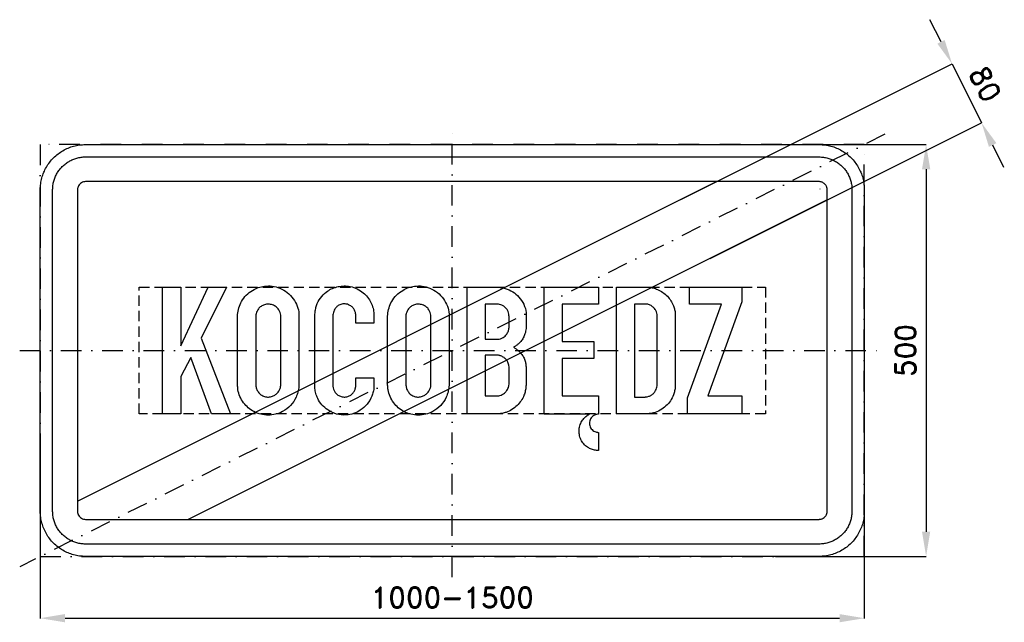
# Model space of a CAD drawing. Header units: millimetres. Extents: x -525 to 670, y -330 to 402.
import ezdxf

# ---------------------------------------------------------------- set-up
doc = ezdxf.new("R2010")
doc.units = ezdxf.units.MM
doc.header["$LTSCALE"] = 5
doc.linetypes.add('ČERCHOVANÁX2', pattern=[2, 1, -0.5, 0, -0.5])
doc.linetypes.add('ČÁRKOVANÁX2', pattern=[1.5, 1, -0.5])
doc.layers.add('Kóty', color=2, linetype='Continuous')
doc.layers.add('Značka', color=7, linetype='Continuous')
doc.styles.get("Standard").update_dxf_attribs({"font": 'romand.shx', "height": 25})
doc.dimstyles.get("Standard").update_dxf_attribs({"dimtxt": 25, "dimasz": 30, "dimexe": 0.18, "dimexo": 0.0625, "dimgap": 12.5, "dimtad": 1, "dimdec": 0, "dimzin": 0, "dimdsep": 46, "dimtxsty": 'Standard', "dimcen": 0.09, "dimadec": 0, "dimazin": 0, "dimtfac": 1, "dimtdec": 0, "dimtofl": 0, "dimtmove": 0, "dimatfit": 3, "dimfxl": 1, "dimtolj": 1, "dimtzin": 0, "dimarcsym": 0})

# ---------------------------------------------------------------- blocks, each defined once
blk = doc.blocks.new('*D0')
at = {"layer": 'Defpoints', "color": 0, "transparency": 16777216}
for p in [(416.1, 250), (392, -250), (575, -250)]:
    blk.add_point(p, dxfattribs=at)
at = {"layer": 'Kóty', "color": 0, "lineweight": -2, "transparency": 16777216}
for p, q in [((416.1, 250), (575.2, 250)), ((575, 220), (575, -220)), ((392.1, -250), (575.2, -250))]:
    blk.add_line(p, q, dxfattribs=at)
at = {"layer": 'Kóty', "color": 0, "transparency": 16777216}
for points in [[(570, 220), (580, 220), (575, 250)], [(570, -220), (580, -220), (575, -250)]]:
    blk.add_solid(points, dxfattribs=at)
at = {"layer": 'Kóty', "color": 0, "transparency": 16777216, "insert": (550, 0), "char_height": 25, "attachment_point": 5, "rotation": 90}
blk.add_mtext('\\A1;500', dxfattribs=at)
blk = doc.blocks.new('*D1')
at = {"layer": 'Defpoints', "color": 0, "transparency": 16777216}
for p in [(-500, -125.9), (500, -144.2), (500, -325)]:
    blk.add_point(p, dxfattribs=at)
at = {"layer": 'Kóty', "color": 0, "lineweight": -2, "transparency": 16777216}
for p, q in [((-500, -126), (-500, -325.2)), ((500, -144.3), (500, -325.2)), ((-470, -325), (470, -325))]:
    blk.add_line(p, q, dxfattribs=at)
at = {"layer": 'Kóty', "color": 0, "transparency": 16777216}
for points in [[(-470, -320), (-470, -330), (-500, -325)], [(470, -320), (470, -330), (500, -325)]]:
    blk.add_solid(points, dxfattribs=at)
at = {"layer": 'Kóty', "color": 0, "transparency": 16777216, "insert": (0, -300), "char_height": 25, "attachment_point": 5}
blk.add_mtext('\\A1;1000-1500', dxfattribs=at)
blk = doc.blocks.new('*D2')
at = {"layer": 'Defpoints', "color": 0, "transparency": 16777216}
for p in [(642.3, 276.4), (277.1, 183.3), (312.9, 111.7)]:
    blk.add_point(p, dxfattribs=at)
at = {"layer": 'Kóty', "color": 0, "lineweight": -2, "transparency": 16777216}
for p, q in [((593.1, 374.8), (579.7, 401.6)), ((277.2, 183.3), (606.7, 348)), ((313, 111.8), (642.4, 276.5)), ((655.7, 249.6), (669.1, 222.7))]:
    blk.add_line(p, q, dxfattribs=at)
at = {"layer": 'Kóty', "color": 0, "transparency": 16777216}
for points in [[(597.5, 377), (588.6, 372.6), (606.5, 348)], [(660.2, 251.8), (651.2, 247.3), (642.3, 276.4)]]:
    blk.add_solid(points, dxfattribs=at)
at = {"layer": 'Kóty', "color": 0, "transparency": 16777216, "insert": (646.7, 323.4), "char_height": 25, "attachment_point": 5, "rotation": 296.5651}
blk.add_mtext('\\A1;80', dxfattribs=at)

msp = doc.modelspace()

# ---------------------------------------------------------------- linework, layer by layer
at = {"layer": 'Kóty'}
for p, q in [((446.3, 196.1), (446.5, 196.1)), ((446.4, 196), (446.4, 196.2))]:
    msp.add_line(p, q, dxfattribs=at)
msp.add_lwpolyline([(606.5, 348), (642.3, 276.4)], dxfattribs=at)
at = {"layer": 'Značka', "color": 6, "linetype": 'ČERCHOVANÁX2', "ltscale": 5}
msp.add_line((525, 262.5), (-525, -262.5), dxfattribs=at)
for points in [[(0, -275), (0, 275)], [(-525, 0), (525, 0)]]:
    msp.add_lwpolyline(points, dxfattribs=at)
msp.add_lwpolyline([(-500, -250), (500, -250), (500, 250), (-500, 250)], close=True, dxfattribs=at)
at = {"layer": 'Značka', "color": 3}
for points in [[(-445, -250), (-445.2, -250), (-445.4, -250, -0.032188), (-452.5, -249.5, -0.035446), (-459.5, -248, -0.036273), (-466.3, -245.8, -0.034416), (-472.6, -242.6, -0.033727), (-478.5, -238.6, -0.034092), (-483.9, -233.9, -0.034209), (-488.6, -228.5, -0.034229), (-492.6, -222.6, -0.03404), (-495.7, -216.3, -0.033408), (-498, -209.5, -0.034124), (-499.5, -202.5, -0.036744), (-500, -195.4), (-500, -195.2), (-500, -195), (-500, 195), (-500, 195.2), (-500, 195.4, -0.032179), (-499.5, 202.5, -0.035439), (-498, 209.5, -0.036272), (-495.8, 216.3, -0.034425), (-492.6, 222.6, -0.033712), (-488.6, 228.6, -0.03407), (-483.9, 233.9, -0.034199), (-478.5, 238.6, -0.034236), (-472.6, 242.6, -0.034033), (-466.3, 245.8, -0.033397), (-459.5, 248.1, -0.034108), (-452.5, 249.5, -0.036743), (-445.4, 250), (-445.2, 250), (-445, 250), (445, 250), (445.2, 250), (445.4, 250, -0.03217), (452.5, 249.5, -0.035425), (459.5, 248.1, -0.03627), (466.3, 245.8, -0.034436), (472.6, 242.6, -0.033725), (478.6, 238.6, -0.034066), (483.9, 233.9, -0.034216), (488.6, 228.6, -0.034241), (492.6, 222.6, -0.03403), (495.8, 216.3, -0.033392), (498.1, 209.5, -0.034106), (499.5, 202.5, -0.036743), (500, 195.4), (500, 195.2), (500, 195), (500, -195), (500, -195.2), (500, -195.4, -0.03217), (499.5, -202.5, -0.035425), (498.1, -209.5, -0.036261), (495.8, -216.3, -0.034432), (492.6, -222.6, -0.03373), (488.6, -228.5, -0.034083), (483.9, -233.9, -0.034228), (478.6, -238.6, -0.034234), (472.6, -242.6, -0.034038), (466.3, -245.7, -0.033409), (459.5, -248, -0.034122), (452.5, -249.5, -0.036743), (445.4, -250), (445.2, -250), (445, -250), (-445, -250)], [(-445, -235), (-445.2, -235), (-445.3, -235, -0.032179), (-450.5, -234.6, -0.035442), (-455.6, -233.6, -0.036259), (-460.5, -231.9, -0.034412), (-465.1, -229.6, -0.033721), (-469.4, -226.7, -0.034079), (-473.3, -223.3, -0.034202), (-476.7, -219.4, -0.034225), (-479.6, -215.1, -0.034047), (-481.9, -210.5, -0.03342), (-483.6, -205.5, -0.034126), (-484.6, -200.5, -0.036749), (-485, -195.3), (-485, -195.2), (-485, -195), (-485, 195), (-485, 195.2), (-485, 195.3, -0.03218), (-484.6, 200.5, -0.035444), (-483.6, 205.6, -0.036268), (-481.9, 210.5, -0.034422), (-479.6, 215.1, -0.033732), (-476.7, 219.4, -0.034072), (-473.3, 223.3, -0.034206), (-469.4, 226.7, -0.034224), (-465.1, 229.6, -0.034046), (-460.5, 231.9, -0.033416), (-455.6, 233.6, -0.034152), (-450.5, 234.7, -0.036741), (-445.3, 235), (-445.2, 235), (-445, 235), (445, 235), (445.2, 235), (445.3, 235, -0.032181), (450.5, 234.6, -0.035443), (455.6, 233.6, -0.036251), (460.5, 231.9, -0.034425), (465.1, 229.6, -0.033729), (469.4, 226.7, -0.034097), (473.3, 223.3, -0.034182), (476.7, 219.4, -0.034245), (479.6, 215.1, -0.034056), (481.9, 210.5, -0.033425), (483.6, 205.6, -0.034105), (484.7, 200.5, -0.036766), (485, 195.3), (485, 195.2), (485, 195), (485, -195), (485, -195.2), (485, -195.3, -0.032154), (484.6, -200.5, -0.035443), (483.6, -205.5, -0.036281), (481.9, -210.5, -0.034398), (479.6, -215.1, -0.033709), (476.7, -219.4, -0.034073), (473.3, -223.3, -0.034223), (469.4, -226.7, -0.034213), (465.1, -229.6, -0.034034), (460.5, -231.9, -0.033406), (455.6, -233.6, -0.034133), (450.5, -234.6, -0.03674), (445.3, -235), (445.2, -235), (445, -235), (-445, -235)], [(-445, -205), (445, -205), (445, -205), (445.1, -205, 0.032266), (446.4, -204.9, 0.035374), (447.6, -204.6, 0.036177), (448.9, -204.2, 0.034466), (450, -203.6), (451.1, -202.9, 0.034064), (452.1, -202.1, 0.034181), (452.9, -201.1, 0.034221), (453.7, -200, 0.034118), (454.2, -198.9, 0.033336), (454.7, -197.6, 0.034094), (454.9, -196.4, 0.036817), (455, -195.1), (455, -195), (455, -195), (455, 195), (455, 195), (455, 195.1, 0.032185), (454.9, 196.4, 0.035389), (454.7, 197.6, 0.036356), (454.2, 198.9, 0.034299), (453.7, 200, 0.033533), (452.9, 201.1, 0.034129), (452.1, 202.1, 0.03425), (451.1, 202.9, 0.03435), (450, 203.7, 0.033993), (448.9, 204.2, 0.033364), (447.6, 204.7, 0.034078), (446.4, 204.9, 0.036711), (445.1, 205), (445, 205), (445, 205), (-445, 205), (-445, 205), (-445.1, 205), (-446.4, 204.9), (-447.6, 204.7), (-448.9, 204.2), (-450, 203.7), (-451.1, 202.9), (-452.1, 202.1), (-452.9, 201.1), (-453.6, 200), (-454.2, 198.9), (-454.6, 197.6, 0.03414), (-454.9, 196.4, 0.036746), (-455, 195.1), (-455, 195), (-455, 195), (-455, -195), (-455, -195), (-455, -195.1, 0.032185), (-454.9, -196.4, 0.035436), (-454.6, -197.6, 0.036244), (-454.2, -198.9, 0.034382), (-453.6, -200), (-452.9, -201.1), (-452.1, -202.1), (-451.1, -202.9), (-450, -203.6), (-448.9, -204.2), (-447.6, -204.6), (-446.4, -204.9), (-445.1, -205), (-445, -205), (-445, -205)], [(-260.6, 42.5), (-260.6, 43.1), (-260.5, 43.8, -0.051733), (-259, 51.9, -0.060089), (-255.7, 59.5, -0.071623), (-250, 67.2, -0.067964), (-242.3, 73, -0.054468), (-235.4, 76.3, -0.054174), (-227.9, 78, -0.065511), (-218.5, 78.1, -0.06822), (-209.4, 75.7, -0.076783), (-200.3, 70.4, -0.070462), (-193, 62.6, -0.068132), (-188.1, 53.9, -0.084708), (-186.1, 44.3, -0.004704), (-186.1, 43.7), (-186.1, 43), (-186.1, -42.5), (-186.1, -43.1), (-186.2, -43.8, -0.037757), (-187.4, -50.4, -0.046576), (-189.6, -56.7, -0.086539), (-196.3, -66.8, -0.087936), (-206, -74.1, -0.067419), (-214.4, -77.4, -0.062799), (-223.3, -78.4, -0.062156), (-232.4, -77.4, -0.066089), (-240.8, -74.1, -0.060309), (-247.6, -69.5, -0.055632), (-253.2, -63.5, -0.060039), (-257.7, -55.9, -0.070804), (-260.1, -47.6, -0.015083), (-260.4, -45.5, -0.007369), (-260.5, -43.4), (-260.6, -42.8), (-260.6, -42.3), (-260.6, 42.5)], [(-95.2, -33.1), (-95.2, -43.7), (-95.2, -44.2, -0.004597), (-95.2, -44.8, -0.058395), (-95.9, -50.2, -0.04352), (-97.7, -55.5, -0.074594), (-103.4, -65.1, -0.081624), (-111.7, -72.5, -0.069971), (-119.8, -76.6, -0.069174), (-128.8, -78.3, -0.086255), (-140.5, -77.1, -0.086656), (-151.1, -72.1, -0.070136), (-158.2, -66, -0.067916), (-163.3, -58.2, -0.047371), (-165.6, -52.2, -0.050891), (-166.7, -46, -0.004792), (-166.8, -45.3), (-166.8, -44.5), (-166.8, 43.3), (-166.8, 43.8), (-166.7, 44.3, -0.02564), (-166, 49.5, -0.037676), (-164.7, 54.7, -0.07824), (-160.1, 63.7, -0.077449), (-152.9, 70.9, -0.055464), (-146.9, 74.7, -0.051639), (-140.2, 77.1, -0.050433), (-133.2, 78.3, -0.052933), (-126.1, 78, -0.06598), (-117.4, 75.7, -0.064102), (-109.7, 71.3, -0.055946), (-104, 66.2, -0.058597), (-99.6, 60, -0.054984), (-96.7, 53.2, -0.050286), (-95.3, 46, -0.004114), (-95.2, 45.2), (-95.2, 44.4), (-95.2, 33.1), (-117.2, 33.1), (-117.2, 43.4), (-117.2, 44, 0.010744), (-117.3, 44.7, 0.065469), (-118.1, 47.7, 0.058071), (-119.6, 50.5, 0.075686), (-122.4, 53.6, 0.08205), (-126.1, 55.6, 0.103145), (-131.4, 56.6, 0.106124), (-136.6, 55.4, 0.080076), (-140, 53.3, 0.074147), (-142.5, 50.3, 0.056539), (-143.9, 47.5, 0.053196), (-144.7, 44.5, 0.007479), (-144.8, 43.9), (-144.8, 43.3), (-144.8, -42.5), (-144.8, -43, 0.006728), (-144.8, -43.5, 0.059865), (-144.1, -46.9, 0.064006), (-142.6, -50, 0.083803), (-139.7, -53.4, 0.087799), (-135.8, -55.6, 0.089764), (-131.4, -56.5, 0.089114), (-126.9, -55.9, 0.078265), (-123.3, -54.1, 0.073524), (-120.4, -51.4, 0.068922), (-118.4, -48.2, 0.069944), (-117.3, -44.5, 0.008136), (-117.2, -43.9), (-117.1, -43.4), (-117.1, -33.1), (-95.2, -33.1)], [(-78.5, 42.5), (-78.4, 43.1), (-78.4, 43.8, -0.051733), (-76.8, 51.9, -0.060089), (-73.5, 59.5, -0.071623), (-67.8, 67.2, -0.067964), (-60.2, 73, -0.054468), (-53.3, 76.3, -0.054174), (-45.8, 78, -0.065511), (-36.4, 78.1, -0.06822), (-27.3, 75.7, -0.076783), (-18.1, 70.4, -0.070462), (-10.8, 62.6, -0.068132), (-6, 53.9, -0.084708), (-4, 44.3, -0.004704), (-4, 43.7), (-3.9, 43), (-3.9, -42.5), (-4, -43.1), (-4.1, -43.8, -0.037757), (-5.2, -50.4, -0.046576), (-7.5, -56.7, -0.086539), (-14.1, -66.8, -0.087936), (-23.8, -74.1, -0.067419), (-32.2, -77.4, -0.062799), (-41.1, -78.4, -0.062156), (-50.2, -77.4, -0.066089), (-58.7, -74.1, -0.060309), (-65.5, -69.5, -0.055632), (-71.1, -63.5, -0.060039), (-75.6, -55.9, -0.070804), (-77.9, -47.6, -0.015083), (-78.2, -45.5, -0.007369), (-78.4, -43.4), (-78.4, -42.8), (-78.5, -42.3), (-78.5, 42.5)], [(17.9, -77), (17.9, 77), (55.6, 77), (56.3, 76.9), (57, 76.8, -0.025868), (61.9, 76, -0.035132), (66.7, 74.5, -0.074844), (75.3, 69.9, -0.070434), (82.4, 62.9, -0.078699), (87.8, 53.6, -0.101496), (89.6, 43.3), (89.6, 43), (89.6, 42.6), (89.6, 27.4), (89.6, 27), (89.5, 26.6, -0.015121), (89, 23.4, -0.029451), (88.2, 20.2, -0.055655), (86.1, 15.3, -0.05131), (83.1, 11, -0.037037), (80.4, 8.2, -0.038447), (77.4, 5.9, -0.014558), (75.8, 4.9, -0.004842), (74.1, 4, -0.003843), (75.8, 3, -0.011524), (77.4, 2, -0.042031), (81.2, -1.1, -0.047555), (84.5, -4.9, -0.052238), (87.1, -9.2, -0.055149), (88.7, -14, -0.021379), (89.1, -16.2, -0.013642), (89.4, -18.4), (89.4, -18.9), (89.5, -19.4), (89.5, -42.6), (89.4, -43.1), (89.4, -43.7, -0.035017), (88.6, -49.1, -0.042045), (87, -54.4, -0.058961), (83.5, -61, -0.05416), (78.7, -66.7, -0.057032), (72.4, -71.7, -0.059267), (65.2, -75.1, -0.034852), (60.8, -76.3, -0.036592), (56.4, -76.9, -0.006405), (55.4, -77, -0.002135), (54.4, -77), (17.9, -77)], [(177.3, -77.3), (176.8, -77.4, 0.010608), (176.2, -77.4, 0.055132), (174, -77.9, 0.055367), (171.9, -78.9, 0.068835), (169.6, -80.6, 0.068778), (167.9, -82.9, 0.068685), (166.8, -85.5, 0.068275), (166.5, -88.4, 0.068087), (166.8, -91.2, 0.068381), (167.9, -93.8, 0.068204), (169.6, -96.1, 0.066895), (171.9, -97.9, 0.055359), (174, -98.8, 0.060338), (176.2, -99.3, 0.012072), (176.8, -99.4), (177.3, -99.4), (177.3, -121.4, -0.003635), (176.1, -121.4, -0.010902), (174.8, -121.3, -0.05657), (170, -120.3, -0.05682), (165.5, -118.2, -0.070673), (160.5, -114.5, -0.070624), (156.8, -109.5, -0.07047), (154.5, -103.7, -0.070294), (153.9, -97.5, -0.069964), (154.8, -91.4, -0.068708), (157.3, -85.7, -0.056847), (160.3, -81.8, -0.061916), (164.2, -78.6, -0.012402), (165.2, -78, -0.004135), (166.3, -77.3), (111.4, -77.3), (111.4, 77), (177.3, 77), (177.3, 56.2), (133.5, 56.2), (133.5, 10.9), (171.7, 10.9), (171.7, -9.9), (133.5, -9.9), (133.5, -55.2), (177.3, -55.2), (177.3, -77.3)], [(199.1, -77), (199.1, 77), (236.3, 77), (237.3, 77, -0.005501), (238.3, 76.9, -0.040957), (243.7, 75.9, -0.03913), (249, 74.1, -0.051745), (255.4, 70.6, -0.055607), (261, 65.8, -0.053291), (265.3, 60.4, -0.05128), (268.4, 54.1, -0.035712), (269.8, 49.6, -0.037791), (270.6, 45), (270.6, 44.5), (270.6, 44), (270.6, -43), (270.6, -43.6, -0.003797), (270.6, -44.3, -0.036607), (269.8, -49.1, -0.038002), (268.4, -53.8, -0.062651), (264.7, -61, -0.0585), (259.3, -67.2, -0.062894), (252.3, -72.5, -0.069551), (244.1, -75.7, -0.027396), (240.6, -76.4, -0.021196), (237.1, -76.9, -0.004421), (235.9, -76.9), (234.8, -77), (199.1, -77)], [(-238.6, 41.3), (-238.6, -41.1), (-238.5, -41.6, 0.004931), (-238.5, -42.2, 0.058221), (-237.5, -46.5, 0.076978), (-235.5, -50.3, 0.089876), (-232.2, -53.7, 0.086069), (-227.8, -55.8, 0.08551), (-223, -56.5, 0.083498), (-218.3, -55.5, 0.074202), (-214.5, -53.5, 0.073683), (-211.4, -50.5, 0.055029), (-209.7, -47.8, 0.05284), (-208.6, -44.8, 0.024347), (-208.3, -43.4, 0.028182), (-208.1, -42.1, 0.00831), (-208.1, -41.6), (-208.1, -41.1), (-208.1, 41.5), (-208.2, 42.1, 0.006472), (-208.2, 42.7, 0.056566), (-209, 46.2, 0.065536), (-210.6, 49.4, 0.089016), (-213.8, 53, 0.083857), (-218.1, 55.3, 0.086281), (-223.1, 56.3, 0.086475), (-228, 55.5, 0.07759), (-232.1, 53.6, 0.081786), (-235.3, 50.5, 0.055709), (-236.9, 47.9, 0.047237), (-238, 45, 0.022196), (-238.3, 43.6, 0.025938), (-238.5, 42.2, 0.006836), (-238.6, 41.8), (-238.6, 41.3)], [(-56.4, 41.3), (-56.4, -41.1), (-56.4, -41.6, 0.004931), (-56.3, -42.2, 0.058221), (-55.4, -46.5, 0.076978), (-53.3, -50.3, 0.089876), (-50, -53.7, 0.086069), (-45.7, -55.8, 0.08551), (-40.9, -56.5, 0.083498), (-36.2, -55.5, 0.074202), (-32.4, -53.5, 0.073683), (-29.3, -50.5, 0.055029), (-27.6, -47.8, 0.05284), (-26.4, -44.8, 0.024347), (-26.1, -43.4, 0.028182), (-26, -42.1, 0.00831), (-26, -41.6), (-26, -41.1), (-26, 41.5), (-26, 42.1, 0.006472), (-26.1, 42.7, 0.056566), (-26.8, 46.2, 0.065536), (-28.4, 49.4, 0.089016), (-31.7, 53, 0.083857), (-36, 55.3, 0.086281), (-40.9, 56.3, 0.086475), (-45.9, 55.5, 0.07759), (-49.9, 53.6, 0.081786), (-53.1, 50.5, 0.055709), (-54.8, 47.9, 0.047237), (-55.8, 45, 0.022196), (-56.2, 43.6, 0.025938), (-56.4, 42.2, 0.006836), (-56.4, 41.8), (-56.4, 41.3)], [(40, 56.2), (40, 13.6), (54.2, 13.6), (54.7, 13.6, 0.004444), (55.2, 13.7, 0.046314), (58.6, 14.3, 0.070722), (61.7, 15.7, 0.065225), (64, 17.6, 0.046814), (66, 19.9, 0.031731), (67.1, 21.8, 0.037296), (68, 23.8, 0.030346), (68.5, 25.5, 0.029574), (68.8, 27.2), (68.9, 27.6), (68.9, 28), (68.9, 41.7), (68.8, 42.2), (68.8, 42.6, 0.041929), (68.1, 45.8, 0.05876), (66.9, 48.8, 0.072912), (64.6, 51.8, 0.065193), (61.6, 54.2, 0.055525), (58.9, 55.5, 0.06834), (55.9, 56.1, 0.014186), (55.2, 56.2, 0.004717), (54.4, 56.2), (40, 56.2)], [(221.2, 56.4), (221.2, -56.5), (233.9, -56.5), (234.4, -56.4), (234.8, -56.4, 0.042056), (238.3, -55.6, 0.068274), (241.5, -54.2, 0.077799), (244.5, -51.8, 0.059841), (246.6, -48.6, 0.047728), (247.9, -45.9, 0.060373), (248.5, -43, 0.008539), (248.6, -42.5), (248.6, -42), (248.6, 42.2, 0.004316), (248.6, 42.9, 0.012999), (248.6, 43.6, 0.076498), (247.8, 46.9, 0.061739), (246.1, 49.9, 0.07576), (243.1, 53.2, 0.083215), (239.2, 55.4, 0.040273), (237.2, 56.1, 0.037122), (235.1, 56.4, 0.006573), (234.6, 56.4), (234, 56.4), (221.2, 56.4)], [(40, -5.7), (40, -55.2), (53.9, -55.2), (54.3, -55.1, 0.005719), (54.8, -55.1, 0.052661), (57.8, -54.6, 0.059088), (60.6, -53.5, 0.060385), (63.2, -51.8, 0.051028), (65.4, -49.5, 0.041038), (66.9, -47.3, 0.041974), (68, -44.8, 0.027637), (68.5, -43.3, 0.033681), (68.8, -41.8, 0.008686), (68.8, -41.3), (68.9, -40.8), (68.9, -20.8, 0.003794), (68.8, -20, 0.011411), (68.8, -19.2, 0.049356), (68.3, -16.5, 0.045808), (67.3, -14, 0.059485), (65.4, -11, 0.070386), (62.8, -8.6, 0.04152), (61, -7.5, 0.026911), (58.9, -6.6, 0.023461), (57.5, -6.1, 0.044559), (56.1, -5.8, 0.020361), (55.4, -5.8, 0.006724), (54.6, -5.7), (40, -5.7)]]:
    msp.add_lwpolyline(points, format="xyb", dxfattribs=at)
at = {"layer": 'Značka', "color": 1}
for points in [[(-455, -182.8), (320.6, 205)], [(455, 182.8), (-320.5, -205)], [(-445, -205), (-320.5, -205)]]:
    msp.add_lwpolyline(points, dxfattribs=at)
for points in [[(455, 182.8), (455, 195), (455, 195), (455, 195.1, 0.032185), (454.9, 196.4, 0.035389), (454.7, 197.6, 0.036356), (454.2, 198.9, 0.034299), (453.7, 200, 0.033533), (452.9, 201.1, 0.034129), (452.1, 202.1, 0.03425), (451.1, 202.9, 0.03435), (450, 203.6, 0.033993), (448.9, 204.2, 0.033364), (447.7, 204.6, 0.034078), (446.4, 204.9, 0.036711), (445.1, 205), (445.1, 205), (445, 205), (320.6, 205)], [(-455, -182.8), (-455, -195), (-455, -195), (-455, -195.1, 0.032185), (-454.9, -196.4, 0.035436), (-454.6, -197.6, 0.036244), (-454.2, -198.9, 0.034382), (-453.6, -200), (-452.9, -201.1), (-452.1, -202.1), (-451.1, -202.9), (-450, -203.7), (-448.8, -204.2), (-447.6, -204.7), (-446.4, -204.9), (-445.1, -205), (-445, -205), (-445, -205)]]:
    msp.add_lwpolyline(points, format="xyb", dxfattribs=at)
at = {"layer": 'Značka', "color": 6, "linetype": 'ČÁRKOVANÁX2', "ltscale": 2.5}
msp.add_lwpolyline([(-380, -77), (-380, 77), (380, 77), (380, -77), (-380, -77)], dxfattribs=at)
at = {"layer": 'Značka', "color": 3}
for points in [[(-351.5, -77), (-351.5, 77), (-329.5, 77), (-329.5, 5.6), (-296.4, 77), (-274.2, 77), (-304.8, 15.1), (-269, -77), (-292.4, -77), (-317.2, -8.4), (-329.5, -31.5), (-329.5, -77), (-351.5, -77)], [(285.4, -77), (285.4, -57.6), (326.6, 56.3), (287.9, 56.3), (287.9, 77), (351.5, 77), (351.5, 59.1), (310.1, -54.9), (351.5, -54.9), (351.5, -77), (285.4, -77)]]:
    msp.add_lwpolyline(points, dxfattribs=at)

# ---------------------------------------------------------------- dimensions: what is measured, and where the dimension line sits
at = {"layer": 'Kóty'}
dim = msp.add_aligned_dim(p1=(277.1, 183.3), p2=(312.9, 111.7), distance=368.2, dimstyle='Standard', dxfattribs=at)
dim.commit()
dim.dimension.update_dxf_attribs({"geometry": '*D2', "text_midpoint": (646.7, 323.4)})
dim = msp.add_linear_dim(base=(575, -250), p1=(416.1, 250), p2=(392, -250), angle=90, dimstyle='Standard', dxfattribs=at)
dim.commit()
dim.dimension.update_dxf_attribs({"geometry": '*D0', "text_midpoint": (550, 0)})
dim = msp.add_linear_dim(base=(500, -325), p1=(-500, -125.9), p2=(500, -144.2), text='1000-1500', dimstyle='Standard', dxfattribs=at)
dim.commit()
dim.dimension.update_dxf_attribs({"geometry": '*D1', "text_midpoint": (0, -300)})

doc.saveas('drawing.dxf')
